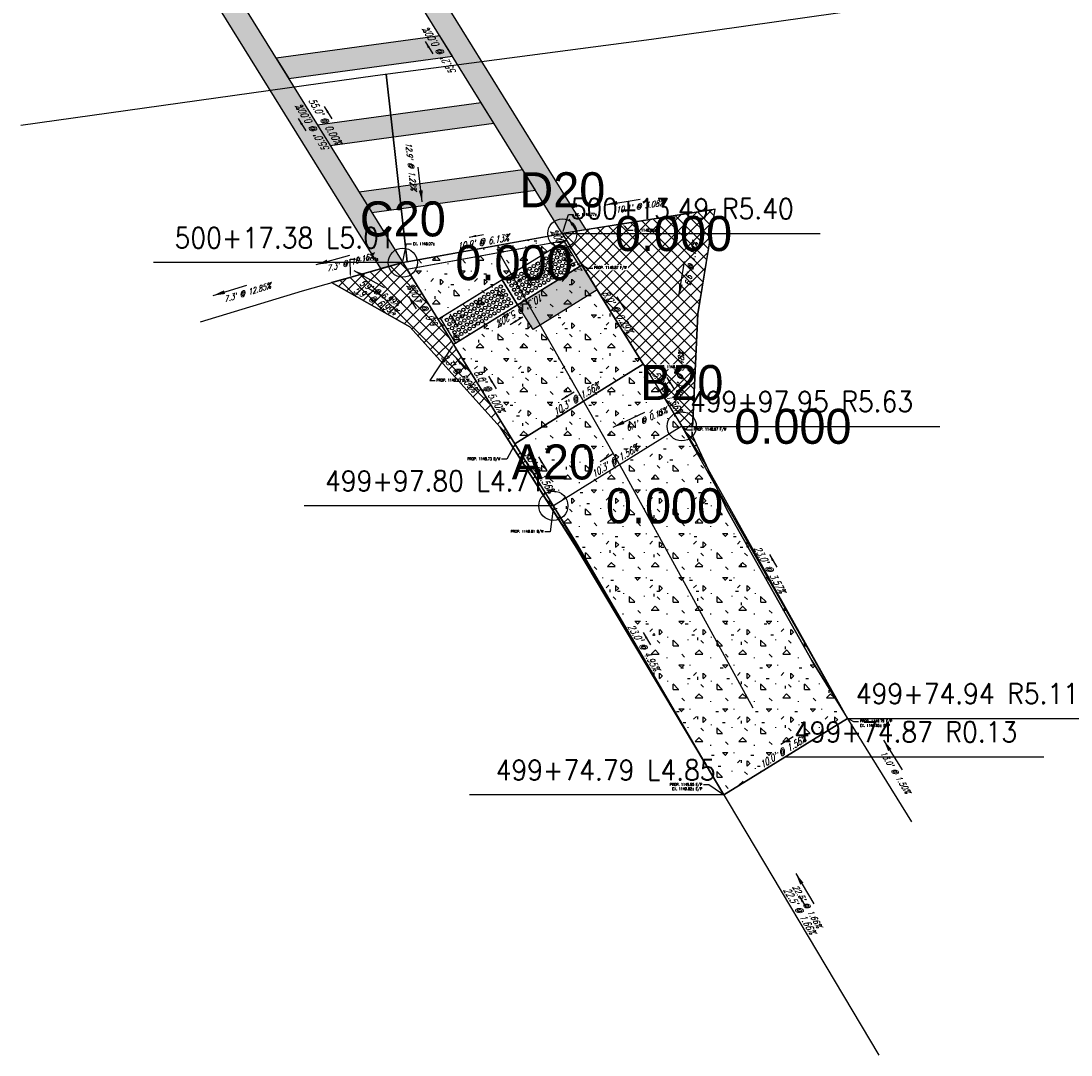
# Model space of a CAD drawing. Extents: x 167754 to 212748, y 396132 to 454338.
# Tile 14 of 150: x 180723 to 180795, y 413921 to 413992. Entities that reach past the tile are written whole.
import ezdxf
from ezdxf import colors
from ezdxf.entities.mleader import LeaderData, LeaderLine
from ezdxf.enums import TextEntityAlignment as Align
from ezdxf.math import Vec2, Vec3

# ---------------------------------------------------------------- set-up
doc = ezdxf.new("R2010")
doc.units = 0
doc.header["$MEASUREMENT"] = 0
doc.layers.get('0').update_dxf_attribs({"linetype": 'CONTINUOUS'})
for name, color, linetype, plot in [('0_3DP_MAT', 181, 'CONTINUOUS', False), ('0_EX. 3DP', 31, 'CONTINUOUS', False), ('0_QUANTITIES_PAVEMENT REMOVED', 130, 'CONTINUOUS', False)]:
    doc.layers.add(name, color=color, linetype=linetype, plot=plot)
for name, color, linetype in [('0_PNTS', 1, 'CONTINUOUS'), ('PM_P_CROSSWALK', 7, 'CONTINUOUS'), ('PM_P_STOP_LINE', 7, 'CONTINUOUS'), ('PNTDESC', 3, 'CONTINUOUS'), ('PNTELEV', 5, 'CONTINUOUS'), ('PNTNO', 7, 'CONTINUOUS'), ('PV_P_CURB', 3, 'CONTINUOUS'), ('PV_P_CURB_RAMP', 3, 'CONTINUOUS'), ('PV_P_CURB_RAMP_DOMES', 7, 'CONTINUOUS'), ('PV_P_CURB_RAMP_HATCH', 3, 'CONTINUOUS'), ('PV_P_SAW_CUT_LINE', 110, 'CONTINUOUS'), ('SC_SCRATCH-6', 6, 'CONTINUOUS')]:
    doc.layers.add(name, color=color, linetype=linetype)
doc.styles.add('PTXT', font='TXT')
doc.styles.add('romans', font='romans.shx', dxfattribs={"width": 0.75, "oblique": 22.5})
doc.styles.get("Standard").update_dxf_attribs({"font": 'romans.shx', "width": 0.9})
doc.dimstyles.new('4P', dxfattribs={"dimscale": 4, "dimtxt": 0.14, "dimasz": 0.14, "dimexe": 0.05, "dimexo": 0.05, "dimgap": 0.05, "dimtad": 1, "dimzin": 0, "dimdsep": 46, "dimtxsty": 'romans', "dimcen": 0, "dimdle": 0.1, "dimclrd": 1, "dimclre": 1, "dimclrt": 7, "dimaunit": 1, "dimadec": 4, "dimazin": 0, "dimtfac": 1, "dimtmove": 0, "dimatfit": 2, "dimfxl": 1, "dimtvp": 1, "dimtolj": 1, "dimtzin": 0, "dimarcsym": 0})

# ---------------------------------------------------------------- blocks, each defined once
blk = doc.blocks.new('DOMES_5FT')
for p, q in [((-0.07, 2.499), (-2.069, 2.443)), ((-2.069, 2.443), (-1.929, -2.555)), ((0.07, -2.499), (-0.07, 2.499)), ((-1.929, -2.555), (0.07, -2.499))]:
    blk.add_line(p, q)
for centre in [(-1.725, 2.12), (-1.392, 2.13), (-1.059, 2.139), (-0.727, 2.148), (-0.394, 2.158), (-1.716, 1.788), (-1.706, 1.453), (-1.383, 1.797), (-1.374, 1.462), (-1.05, 1.806), (-1.041, 1.471), (-0.717, 1.816), (-0.708, 1.481), (-0.384, 1.825), (-0.375, 1.49), (-1.697, 1.12), (-1.688, 0.787), (-1.364, 1.129), (-1.355, 0.796), (-1.031, 1.138), (-1.022, 0.806), (-0.698, 1.148), (-0.689, 0.815), (-0.366, 1.157), (-0.356, 0.824), (-1.678, 0.454), (-1.669, 0.121), (-1.346, 0.463), (-1.336, 0.131), (-1.013, 0.473), (-1.003, 0.14), (-0.68, 0.482), (-0.67, 0.149), (-0.347, 0.491), (-0.338, 0.159), (-1.66, -0.212), (-1.65, -0.547), (-1.327, -0.202), (-1.317, -0.537), (-0.994, -0.193), (-0.985, -0.528), (-0.661, -0.184), (-0.652, -0.518), (-0.328, -0.174), (-0.319, -0.509), (-1.641, -0.881), (-1.632, -1.214), (-1.622, -1.547), (-1.308, -0.872), (-1.299, -1.205), (-1.289, -1.538), (-0.975, -0.863), (-0.966, -1.196), (-0.956, -1.528), (-0.642, -0.853), (-0.633, -1.186), (-0.624, -1.519), (-0.309, -0.844), (-0.3, -1.177), (-0.291, -1.51), (-1.613, -1.88), (-1.604, -2.213), (-1.28, -1.871), (-1.271, -2.204), (-0.947, -1.861), (-0.938, -2.194), (-0.614, -1.852), (-0.605, -2.185), (-0.281, -1.843), (-0.272, -2.175)]:
    blk.add_circle(centre, 0.115)
blk = doc.blocks.new('SPT4')
at = {"color": 0, "linetype": 'Continuous'}
blk.add_circle((0, 0), 0.5, dxfattribs=at)
blk = doc.blocks.new('SRVPNO1')
at = {"layer": 'PNTDESC', "style": 'PTXT'}
blk.add_attdef('DESC2', text='', height=1, dxfattribs=at).set_placement((0, -1.75), align=Align.CENTER)
at = {"layer": 'PNTELEV', "style": 'PTXT'}
blk.add_attdef('ELEV2', (1.5, -0.5), '', height=1, dxfattribs=at)
at = {"layer": 'PNTNO', "style": 'PTXT'}
blk.add_attdef('PT#', text='', height=1, dxfattribs=at).set_placement((0, 0.75), align=Align.CENTER)

msp = doc.modelspace()

# ---------------------------------------------------------------- hatches: boundary and pattern name
at = {"layer": 'PM_P_CROSSWALK', "transparency": 33554495}
h = msp.add_hatch(color=256, dxfattribs=at)
h.dxf.hatch_style = 1
h.paths.add_polyline_path([(180741.665, 413987.882), (180752.879, 413989.411), (180752.015, 413990.807), (180740.801, 413989.278)])
h = msp.add_hatch(color=256, dxfattribs=at)
h.dxf.hatch_style = 1
h.paths.add_polyline_path([(180744.508, 413983.29), (180755.722, 413984.819), (180754.858, 413986.215), (180743.644, 413984.686)])
h = msp.add_hatch(color=256, dxfattribs=at)
h.dxf.hatch_style = 1
h.paths.add_polyline_path([(180747.351, 413978.697), (180758.565, 413980.226), (180757.701, 413981.622), (180746.487, 413980.093)])
at = {"layer": 'PM_P_STOP_LINE', "transparency": 33554495}
h = msp.add_hatch(color=256, dxfattribs=at)
h.dxf.hatch_style = 1
h.paths.add_polyline_path([(180761.738, 413975.095), (180762.791, 413973.394), (180758.398, 413970.675), (180757.345, 413972.375)])
at = {"layer": 'PV_P_CURB_RAMP_HATCH', "transparency": 33554495}
h = msp.add_hatch(dxfattribs=at)
h.set_pattern_fill('CONCRE', color=256, scale=3, pattern_type=2)
h.set_pattern_definition([(0, (0, 0), (3, 3), [0.375, -2.625]), (90, (0, 0), (-3, 3), [0.375, -2.625]), (135, (0.375, 0), (-2.999999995, 2e-16), [0.5303301, -3.7123107]), (0, (0.375, 1.6875), (3, 3), [0.375, -2.625]), (45, (0.5625, 1.5), (0, 2.999999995), [0.2651649, -3.9774756]), (135, (0.5625, 1.5), (-2.999999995, 2e-16), [0.2651649, -3.9774756]), (0, (1.5, 2.4375), (3, 3), [0.5303301, -2.4696699]), (45, (1.5, 2.4375), (0, 2.999999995), [0.375, -3.8676408]), (135, (2.0303, 2.4375), (-2.999999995, 2e-16), [0.375, -3.8676408]), (90, (2.0625, 0.75), (-3, 3), [0.375, -2.625]), (45, (2.0625, 0.75), (0, 2.999999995), [0.2651649, -3.9774756]), (135, (2.25, 0.9375), (-2.999999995, 2e-16), [0.2651649, -3.9774756]), (0, (0.375, 0.75), (3, 3), [0.1875, -2.5125]), (0, (2.625, 1.5), (3, 3), [0.1875, -2.5125]), (90, (1.6875, 1.875), (-3, 3), [0.1875, -2.5125]), (135, (2.0625, 0.1875), (-2.999999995, 2e-16), [0.2651649, -3.9774756]), (135, (0.75, 2.25), (-2.999999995, 2e-16), [0.2651649, -3.9774756]), (45, (1.4062, 0.9844), (0, 2.999999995), [0.2651649, -3.9774756]), (90, (1.0312, 0.375), (-3, 3), [0.046875, -2.953125]), (90, (1.172, 1.6406), (-3, 3), [0.046875, -2.953125]), (90, (2.578, 2.1562), (-3, 3), [0.046875, -2.953125]), (90, (2.625, 0.5625), (-3, 3), [0.046875, -2.953125])])
h.paths.add_polyline_path([(180771.475, 413938.782), (180761.371, 413956.05), (180749.48, 413975.258), (180760.406, 413977.254), (180770.163, 413961.492), (180779.949, 413944.028)])

# ---------------------------------------------------------------- linework, layer by layer
at = {"layer": '0_3DP_MAT'}
msp.add_lwpolyline([(180749.664, 413975.307), (180760.865, 413977.337)], dxfattribs=at)
at = {"layer": '0_3DP_MAT', "color": 211}
msp.add_lwpolyline([(180760.544, 413976.707), (180760.688, 413976.797)], dxfattribs=at)
msp.add_polyline3d([(180757.923, 413961.621, 1148.806), (180758.74, 413960.301, 1148.884)], dxfattribs=at)
at = {"layer": '0_EX. 3DP'}
for points in [[(180723.326, 413984.673, 1146.423), (180747.583, 413988.087, 1148.208), (180766.515, 413990.584, 1149.471), (180794.142, 413994.508, 1150.265)], [(180784.353, 413936.941, 1149.779), (180777.488, 413947.987, 1149.584), (180771.703, 413958.293, 1149.205), (180769.298, 413963.428, 1148.972), (180769.681, 413971.749, 1149.012), (180770.769, 413978.252, 1149.087)], [(180773.487, 413944.734, 1149.737), (180764.584, 413960.985, 1149.012), (180755.943, 413976.175, 1148.557)], [(180744.85, 413973.758, 1147.639), (180749.95, 413970.866, 1148.049), (180756.152, 413963.994, 1148.517), (180761.404, 413955.693, 1148.997), (180770.556, 413940.327, 1149.795), (180782.081, 413920.96, 1150.168)]]:
    msp.add_polyline3d(points, dxfattribs=at)
at = {"layer": 'PM_P_CROSSWALK'}
for points in [[(180741.665, 413987.882), (180752.879, 413989.411), (180752.015, 413990.807), (180740.801, 413989.278)], [(180744.508, 413983.29), (180755.722, 413984.819), (180754.858, 413986.215), (180743.644, 413984.686)], [(180747.351, 413978.697), (180758.565, 413980.226), (180757.701, 413981.622), (180746.487, 413980.093)]]:
    msp.add_lwpolyline(points, close=True, dxfattribs=at)
at = {"layer": 'PM_P_STOP_LINE', "elevation": -1148.433}
msp.add_lwpolyline([(180761.738, 413975.095), (180762.791, 413973.394), (180758.398, 413970.675), (180757.345, 413972.375), (180761.738, 413975.095)], close=True, dxfattribs=at)
at = {"layer": 'PV_P_CURB_RAMP'}
msp.add_lwpolyline([(180771.475, 413938.782), (180761.371, 413956.05), (180749.48, 413975.258), (180760.406, 413977.254), (180770.163, 413961.492), (180779.949, 413944.028), (180771.475, 413938.782)], dxfattribs=at)
at = {"layer": 'PV_P_CURB_RAMP', "elevation": -1148.433}
for points in [[(180765.952, 413968.294), (180757.16, 413962.852)], [(180768.584, 413964.043), (180759.792, 413958.6)]]:
    msp.add_lwpolyline(points, dxfattribs=at)

# ---------------------------------------------------------------- texts
at = {"layer": '0_3DP_MAT', "color": 211, "style": 'romans', "oblique": 22.5, "width": 0.75}
for s, rotation, p in [("55.2' @ 0.00%", 121.76015, (180752.219, 413989.851)), ("55.0' @ 0.00%", 301.76015, (180743.941, 413984.832)), ("55.0' @ 0.00%", 121.76015, (180743.525, 413984.574)), ("10.9' @ 6.13%", 10.27796, (180755, 413976.436)), ("5.9' @ 6.99%", 330.44421, (180747.479, 413972.451)), ("6.6' @ 4.00%", 121.76015, (180751.079, 413972.371)), ("10.3' @ 5.20%", 211.76015, (180757.428, 413972.238)), ("8.0' @ 0.29%", 301.78402, (180763.981, 413971.779)), ("8.0' @ 5.00%", 301.76015, (180755.191, 413966.337)), ("5.0' @ 1.56%", 301.76015, (180767.404, 413966.253)), ("10.3' @ 1.56%", 31.76015, (180761.472, 413965.709)), ("10.3' @ 1.56%", 31.76015, (180764.104, 413961.458)), ("5.0' @ 1.56%", 301.76015, (180758.612, 413960.81)), ("23.0' @ 3.57%", 299.58805, (180774.405, 413954.114)), ("23.0' @ 4.95%", 300.51984, (180765.772, 413948.773)), ("10.0' @ 1.56%", 31.76015, (180775.628, 413941.541)), ("22.5' @ 1.66%", 300.75622, (180776.456, 413930.725))]:
    msp.add_text(s, height=0.48, rotation=rotation, dxfattribs=at).set_placement(p, align=Align.CENTER)
at = {"layer": '0_3DP_MAT', "style": 'romans', "oblique": 22.5, "width": 0.75}
for s, rotation, p in [("12.9' @ 1.22%", 276.37793, (180749.847, 413981.845)), ("10.1' @ 3.08%", 9.02385, (180765.736, 413978.921)), ("6.6' @ 1.14%", 80.50196, (180769.436, 413975.133)), ("7.3' @ 12.85%", 16.97061, (180738.885, 413973.026)), ("8.3' @ 0.48%", 87.36464, (180768.69, 413967.625)), ("13.0' @ 1.50%", 301.86062, (180783.044, 413940.238)), ("22.5' @ 1.66%", 300.75622, (180777.006, 413931.053))]:
    msp.add_text(s, height=0.4, rotation=rotation, dxfattribs=at).set_placement(p, align=Align.CENTER)
at = {"layer": '0_EX. 3DP', "style": 'romans', "oblique": 22.5, "width": 0.75}
msp.add_text("6.1' @ 0.13%", height=0.4, rotation=25.09404, dxfattribs=at).set_placement((180766.255, 413964.347), align=Align.CENTER)
at = {"layer": 'SC_SCRATCH-6', "width": 0.9}
msp.add_text('500+17.38 L5.01', height=1.4, dxfattribs=at).set_placement((180748.911, 413976.96), align=Align.MIDDLE_RIGHT)
for s, p in [('499+97.95 R5.63', (180769.154, 413965.741)), ('499+74.94 R5.11', (180780.518, 413945.725))]:
    msp.add_text(s, height=1.4, dxfattribs=at).set_placement(p, align=Align.MIDDLE_LEFT)

# ---------------------------------------------------------------- leaders
at = {"layer": '0_3DP_MAT', "color": 211}
for points in [[(180751.009, 413990.416), (180751.535, 413989.566)], [(180744.099, 413985.967), (180744.625, 413985.117)], [(180742.315, 413985.139), (180742.841, 413984.289)], [(180754.026, 413977.003), (180755.01, 413977.181)], [(180759.736, 413976.641), (180760.261, 413975.791)], [(180747.072, 413973.523), (180747.942, 413973.029)], [(180749.866, 413972.941), (180750.393, 413972.09)], [(180764.138, 413972.914), (180764.665, 413972.064)], [(180752.707, 413971.739), (180753.233, 413970.889)], [(180756.842, 413971.015), (180757.692, 413971.541)], [(180755.348, 413967.472), (180755.875, 413966.622)], [(180767.561, 413967.388), (180768.088, 413966.538)], [(180760.358, 413965.879), (180761.208, 413966.406)], [(180758.77, 413961.946), (180759.296, 413961.095)], [(180762.99, 413961.628), (180763.84, 413962.155)], [(180774.597, 413955.259), (180775.091, 413954.389)], [(180765.944, 413949.92), (180766.452, 413949.058)], [(180776.214, 413942.764), (180775.364, 413942.238)], [(180776.624, 413931.873), (180777.135, 413931.014)]]:
    msp.add_leader(points, dimstyle='4P', override={"dimscale": 20, "dimtxt": 0.12, "dimasz": 0.024, "dimdec": 2}, dxfattribs=at)
at = {"layer": '0_3DP_MAT'}
for points in [[(180750.798, 413979.417), (180750.532, 413981.802)], [(180763.377, 413979.231), (180765.747, 413979.607)], [(180768.39, 413972.977), (180768.786, 413975.345)], [(180736.499, 413973.005), (180738.794, 413973.705)], [(180776.402, 413933.39), (180777.629, 413931.327)]]:
    msp.add_leader(points, dimstyle='4P', override={"dimscale": 20, "dimtxt": 0.12, "dimasz": 0.04, "dimdec": 2}, dxfattribs=at)
at = {"layer": '0_EX. 3DP'}
msp.add_leader([(180763.887, 413963.984), (180766.061, 413965.002)], dimstyle='4P', override={"dimscale": 20, "dimtxt": 0.12, "dimasz": 0.04, "dimdec": 2}, dxfattribs=at)
at = {"layer": 'SC_SCRATCH-6', "has_arrowhead": 0}
msp.add_leader([(180775.712, 413941.405), (180775.722, 413941.403), (180793.382, 413941.403)], dimstyle='4P', override={"dimscale": 20, "dimasz": 0.1}, dxfattribs=at)

# ---------------------------------------------------------------- next in the draw order: leaders
at = {"layer": '0_3DP_MAT'}
ml = msp.add_multileader_mtext('Standard', dxfattribs=at)
ml.set_content('EX. 1148.77±', color=256)
ml.set_leader_properties()
ml.build(insert=Vec2(0, 0))
ml.multileader.update_dxf_attribs({"dogleg_length": 0.36, "arrow_head_size": 0.18})
ctx = ml.context
ctx.base_point, ctx.char_height, ctx.arrow_head_size, ctx.landing_gap_size, ctx.plane_origin = Vec3(180761.18, 413978.564), 0.18, 0.18, 0.09, Vec3(180744.66, 413987.123)
notes = []
notes.append((ctx, [(0, (1, 1, 0), (180760.82, 413978.564), (1, 0), 0.36, [(0, [(180760.406, 413977.254)], 0, [])])]))
ctx.mtext.insert, ctx.mtext.flow_direction = Vec3(180761.27, 413978.654), 5
ctx.mtext.has_bg_fill, ctx.mtext.bg_color, ctx.mtext.bg_scale_factor, ctx.mtext.bg_transparency, ctx.mtext.use_window_bg_color = 1, -1027028792, 1.5, 0, 1
ml = msp.add_multileader_mtext('Standard', dxfattribs=at)
ml.set_content('EX. 1148.90±', color=256)
ml.set_leader_properties()
ml.build(insert=Vec2(0, 0))
ml.multileader.update_dxf_attribs({"dogleg_length": 0.36, "arrow_head_size": 0.18})
ctx = ml.context
ctx.base_point, ctx.char_height, ctx.arrow_head_size, ctx.landing_gap_size, ctx.plane_origin = Vec3(180765.258, 413977.479), 0.18, 0.18, 0.09, Vec3(180748.61, 413987.75)
notes.append((ctx, [(0, (1, 1, 0), (180764.898, 413977.479), (1, 0), 0.36, [(0, [(180764.521, 413977.917)], 0, [])])]))
ctx.mtext.insert, ctx.mtext.flow_direction = Vec3(180765.348, 413977.569), 5
ctx.mtext.has_bg_fill, ctx.mtext.bg_color, ctx.mtext.bg_scale_factor, ctx.mtext.bg_transparency, ctx.mtext.use_window_bg_color = 1, -1027028792, 1.5, 0, 1
ml = msp.add_multileader_mtext('Standard', dxfattribs=at)
ml.set_content('PROP. 1149.79 E/P\\PEX. 1149.65± E/P ', color=256)
ml.set_leader_properties()
ml.build(insert=Vec2(0, 0))
ml.multileader.update_dxf_attribs({"dogleg_length": 0.36, "arrow_head_size": 0.18})
ctx = ml.context
ctx.base_point, ctx.char_height, ctx.arrow_head_size, ctx.landing_gap_size, ctx.plane_origin = Vec3(180780.703, 413943.82), 0.18, 0.18, 0.09, Vec3(180763.712, 413953.795)
notes.append((ctx, [(0, (1, 1, 0), (180780.343, 413943.82), (1, 0), 0.36, [(0, [(180779.949, 413944.028)], 0, [])])]))
ctx.mtext.insert, ctx.mtext.flow_direction = Vec3(180780.793, 413943.94), 5
ctx.mtext.has_bg_fill, ctx.mtext.bg_color, ctx.mtext.bg_scale_factor, ctx.mtext.bg_transparency, ctx.mtext.use_window_bg_color = 1, -1027028792, 1.5, 0, 1
ml = msp.add_multileader_mtext('Standard', dxfattribs=at)
ml.set_content('PROP. 1149.95 E/P\\PEX. 1149.82± E/P ', color=256)
ml.set_leader_properties()
ml.build(insert=Vec2(0, 0))
ml.multileader.update_dxf_attribs({"dogleg_length": 0.36, "arrow_head_size": 0.18})
ctx = ml.context
ctx.base_point, ctx.char_height, ctx.arrow_head_size, ctx.landing_gap_size, ctx.plane_origin = Vec3(180767.409, 413939.471, -1149.94), 0.18, 0.18, 0.09, Vec3(180753.529, 413951.524, -1149.94)
ctx.text_align_type = 2
notes.append((ctx, [(1, (1, 1, 0), (180770.433, 413939.471, -1149.94), (-1, 0), 0.36, [(0, [(180771.46, 413938.773, -1149.94)], 0, [])])]))
ctx.mtext.insert, ctx.mtext.alignment, ctx.mtext.flow_direction = Vec3(180769.983, 413939.591, -1149.94), 3, 5
ctx.mtext.has_bg_fill, ctx.mtext.bg_color, ctx.mtext.bg_scale_factor, ctx.mtext.bg_transparency, ctx.mtext.use_window_bg_color = 1, -1027028792, 1.5, 0, 1
for ctx, leaders in notes:
    for number, flags, end, landing, length, lines in leaders:
        leader = LeaderData()
        leader.index, (leader.has_last_leader_line, leader.has_dogleg_vector, leader.attachment_direction) = number, flags
        leader.last_leader_point, leader.dogleg_vector, leader.dogleg_length = Vec3(end), Vec3(landing), length
        for number, points, colour, breaks in lines:
            line = LeaderLine()
            line.index, line.vertices, line.color, line.breaks = number, Vec3.list(points), colors.encode_raw_color(colour), breaks
            leader.lines.append(line)
        ctx.leaders.append(leader)

# ---------------------------------------------------------------- next in the draw order: hatches: boundary and pattern name
at = {"layer": 'PV_P_SAW_CUT_LINE', "transparency": 33554495}
h = msp.add_hatch(dxfattribs=at)
h.set_pattern_fill('ANSI37', color=256, scale=5)
h.paths.add_polyline_path([(180770.417, 413961.04), (180769.298, 413963.428), (180769.681, 413971.749), (180770.883, 413978.932), (180764.521, 413977.917), (180760.406, 413977.254), (180760.688, 413976.797), (180765.952, 413968.294), (180768.584, 413964.043), (180770.163, 413961.492)])

# ---------------------------------------------------------------- next in the draw order: linework, layer by layer
at = {"layer": '0_3DP_MAT', "color": 211}
msp.add_lwpolyline([(180771.475, 413938.782), (180779.949, 413944.028)], dxfattribs=at)
for points in [[(180779.949, 413944.028, 1149.795), (180768.584, 413964.043, 1148.973)], [(180771.475, 413938.782, 1149.95), (180759.792, 413958.6, 1148.812)], [(180771.475, 413938.782, 1149.95), (180779.949, 413944.028, 1149.795)]]:
    msp.add_polyline3d(points, dxfattribs=at)
at = {"layer": '0_EX. 3DP'}
msp.add_polyline3d([(180735.619, 413971.193, 1146.406), (180742.618, 413973.329, 1147.346), (180749.664, 413975.307, 1148.09), (180760.865, 413977.337, 1148.786), (180770.858, 413978.924, 1149.098)], dxfattribs=at)
at = {"layer": '0_PNTS'}
msp.add_point((180760.406, 413977.254), dxfattribs=at)
at = {"layer": 'PM_P_CROSSWALK'}
msp.add_lwpolyline([(180762.01, 413977.512), (180760.406, 413977.254), (180747.015, 413998.884), (180748.567, 413999.226)], close=True, dxfattribs=at)
at = {"layer": 'PV_P_SAW_CUT_LINE'}
msp.add_lwpolyline([(180770.417, 413961.04), (180769.298, 413963.428), (180769.681, 413971.749), (180770.883, 413978.932), (180764.521, 413977.917), (180760.406, 413977.254), (180760.688, 413976.797), (180765.952, 413968.294), (180768.584, 413964.043), (180770.163, 413961.492), (180770.417, 413961.04)], dxfattribs=at)

# ---------------------------------------------------------------- next in the draw order: block references
at = {"layer": '0_PNTS', "xscale": 2.4, "yscale": 2.4, "zscale": 2.4}
msp.add_blockref('SRVPNO1', (180760.406, 413977.254, 1148.77), dxfattribs=at).add_auto_attribs({'PT#': 'D20', 'ELEV2': '0.000'})
at = {"layer": '0_PNTS', "xscale": 2, "yscale": 2, "zscale": 2}
msp.add_blockref('SPT4', (180760.406, 413977.254, 1148.77), dxfattribs=at)

# ---------------------------------------------------------------- next in the draw order: texts
at = {"layer": 'SC_SCRATCH-6', "width": 0.9}
for s, p in [('500+13.49 R5.40', (180760.975, 413978.951)), ('499+74.87 R0.13', (180776.282, 413943.103))]:
    msp.add_text(s, height=1.4, dxfattribs=at).set_placement(p, align=Align.MIDDLE_LEFT)
msp.add_text('499+74.79 L4.85', height=1.4, dxfattribs=at).set_placement((180770.906, 413940.485), align=Align.MIDDLE_RIGHT)

# ---------------------------------------------------------------- next in the draw order: leaders
at = {"layer": '0_3DP_MAT', "color": 211}
msp.add_leader([(180760.845, 413978.237), (180761.372, 413977.387)], dimstyle='4P', override={"dimscale": 20, "dimtxt": 0.12, "dimasz": 0.024, "dimdec": 2}, dxfattribs=at)
msp.add_leader([(180760.845, 413978.237), (180761.372, 413977.387)], dimstyle='4P', override={"dimscale": 20, "dimtxt": 0.12, "dimasz": 0.024, "dimdec": 2}, dxfattribs=at)
msp.add_leader([(180760.845, 413978.237), (180761.372, 413977.387)], dimstyle='4P', override={"dimscale": 20, "dimtxt": 0.12, "dimasz": 0.024, "dimdec": 2}, dxfattribs=at)
msp.add_leader([(180760.845, 413978.237), (180761.372, 413977.387)], dimstyle='4P', override={"dimscale": 20, "dimtxt": 0.12, "dimasz": 0.024, "dimdec": 2}, dxfattribs=at)
at = {"layer": '0_3DP_MAT'}
msp.add_leader([(180782.414, 413942.533), (180783.681, 413940.495)], dimstyle='4P', override={"dimscale": 20, "dimtxt": 0.12, "dimasz": 0.04, "dimdec": 2}, dxfattribs=at)
at = {"layer": 'SC_SCRATCH-6', "has_arrowhead": 0}
for points in [[(180760.406, 413977.254), (180760.415, 413977.251), (180778.075, 413977.251)], [(180779.949, 413944.028), (180779.958, 413944.025), (180797.258, 413944.025)], [(180771.475, 413938.782), (180771.466, 413938.785), (180754.046, 413938.785)]]:
    msp.add_leader(points, dimstyle='4P', override={"dimscale": 20, "dimasz": 0.1}, dxfattribs=at)

# ---------------------------------------------------------------- next in the draw order: leaders
at = {"layer": '0_3DP_MAT'}
ml = msp.add_multileader_mtext('Standard', dxfattribs=at)
ml.set_content('EX. 1148.07±', color=256)
ml.set_leader_properties()
ml.build(insert=Vec2(0, 0))
ml.multileader.update_dxf_attribs({"dogleg_length": 0.36, "arrow_head_size": 0.18})
ctx = ml.context
ctx.base_point, ctx.char_height, ctx.arrow_head_size, ctx.landing_gap_size, ctx.plane_origin = Vec3(180750.085, 413976.553, -1148.786), 0.18, 0.18, 0.09, Vec3(180733.565, 413985.112, -1148.786)
notes = []
notes.append((ctx, [(0, (1, 1, 0), (180749.725, 413976.553, -1148.786), (1, 0), 0.36, [(0, [(180749.48, 413975.258, -1148.786)], 0, [])])]))
ctx.mtext.insert, ctx.mtext.flow_direction = Vec3(180750.175, 413976.643, -1148.786), 5
ctx.mtext.has_bg_fill, ctx.mtext.bg_color, ctx.mtext.bg_scale_factor, ctx.mtext.bg_transparency, ctx.mtext.use_window_bg_color = 1, -1027028792, 1.5, 0, 1
ml = msp.add_multileader_mtext('Standard', dxfattribs=at)
ml.set_content('EX. 1147.70±', color=256)
ml.set_leader_properties()
ml.build(insert=Vec2(0, 0))
ml.multileader.update_dxf_attribs({"dogleg_length": 0.36, "arrow_head_size": 0.18})
ctx = ml.context
ctx.base_point, ctx.char_height, ctx.arrow_head_size, ctx.landing_gap_size, ctx.plane_origin = Vec3(180746.228, 413975.491), 0.18, 0.18, 0.09, Vec3(180729.708, 413984.05)
notes.append((ctx, [(0, (1, 1, 0), (180745.868, 413975.491), (1, 0), 0.36, [(0, [(180745.914, 413974.264)], 0, [])])]))
ctx.mtext.insert, ctx.mtext.flow_direction = Vec3(180746.318, 413975.581), 5
ctx.mtext.has_bg_fill, ctx.mtext.bg_color, ctx.mtext.bg_scale_factor, ctx.mtext.bg_transparency, ctx.mtext.use_window_bg_color = 1, -1027028792, 1.5, 0, 1
for ctx, leaders in notes:
    for number, flags, end, landing, length, lines in leaders:
        leader = LeaderData()
        leader.index, (leader.has_last_leader_line, leader.has_dogleg_vector, leader.attachment_direction) = number, flags
        leader.last_leader_point, leader.dogleg_vector, leader.dogleg_length = Vec3(end), Vec3(landing), length
        for number, points, colour, breaks in lines:
            line = LeaderLine()
            line.index, line.vertices, line.color, line.breaks = number, Vec3.list(points), colors.encode_raw_color(colour), breaks
            leader.lines.append(line)
        ctx.leaders.append(leader)

# ---------------------------------------------------------------- next in the draw order: hatches: boundary and pattern name
at = {"layer": 'PM_P_CROSSWALK', "transparency": 33554495}
h = msp.add_hatch(color=256, dxfattribs=at)
h.dxf.hatch_style = 1
h.paths.add_polyline_path([(180762.01, 413977.512), (180760.406, 413977.254), (180747.015, 413998.884), (180748.567, 413999.226)])
h.paths.add_polyline_path([(180749.48, 413975.258), (180747.97, 413974.847), (180734.522, 413996.57), (180736.132, 413996.82)])
at = {"layer": 'PV_P_SAW_CUT_LINE', "transparency": 33554495}
h = msp.add_hatch(dxfattribs=at)
h.set_pattern_fill('ANSI37', color=256, scale=5)
h.paths.add_polyline_path([(180744.597, 413973.902), (180749.95, 413970.866), (180756.152, 413963.994), (180761.234, 413955.962), (180761.404, 413955.693), (180765.98, 413948.01), (180771.475, 413938.782), (180761.371, 413956.05), (180758.74, 413960.301), (180757.16, 413962.852), (180751.897, 413971.354), (180749.48, 413975.258), (180745.914, 413974.264)])

# ---------------------------------------------------------------- next in the draw order: linework, layer by layer
at = {"layer": '0_3DP_MAT', "color": 211, "elevation": -1148.433}
msp.add_lwpolyline([(180760.686, 413976.795), (180751.897, 413971.354)], dxfattribs=at)
at = {"layer": '0_3DP_MAT', "color": 211}
msp.add_polyline3d([(180749.652, 413975.304, 1148.1), (180760.406, 413977.254, 1148.77)], dxfattribs=at)
at = {"layer": '0_EX. 3DP'}
msp.add_lwpolyline([(180749.77, 413975.326), (180748.331, 413988.186)], dxfattribs=at)
msp.add_polyline3d([(180748.333, 413988.186, 1148.258), (180749.77, 413975.326, 1148.1)], dxfattribs=at)
at = {"layer": '0_PNTS'}
msp.add_point((180749.48, 413975.258), dxfattribs=at)
at = {"layer": 'PM_P_CROSSWALK'}
msp.add_lwpolyline([(180749.48, 413975.258), (180747.97, 413974.847), (180734.522, 413996.57), (180736.132, 413996.82), (180749.48, 413975.258)], close=True, dxfattribs=at)
at = {"layer": 'PV_P_CURB'}
msp.add_lwpolyline([(180749.754, 413974.815), (180760.688, 413976.797)], dxfattribs=at)
at = {"layer": 'PV_P_SAW_CUT_LINE'}
msp.add_lwpolyline([(180744.597, 413973.902), (180749.95, 413970.866), (180756.152, 413963.994), (180761.234, 413955.962), (180761.404, 413955.693), (180765.98, 413948.01), (180771.475, 413938.782), (180761.371, 413956.05), (180758.74, 413960.301), (180758.74, 413960.301), (180757.16, 413962.852), (180751.897, 413971.354), (180749.48, 413975.258), (180745.914, 413974.264), (180744.597, 413973.902)], dxfattribs=at)
at = {"layer": 'SC_SCRATCH-6'}
for points in [[(180749.77, 413975.326), (180760.572, 413977.284)], [(180749.859, 413974.834), (180760.661, 413976.792)]]:
    msp.add_lwpolyline(points, dxfattribs=at)

# ---------------------------------------------------------------- next in the draw order: block references
at = {"layer": '0_PNTS', "xscale": 2.4, "yscale": 2.4, "zscale": 2.4}
msp.add_blockref('SRVPNO1', (180749.48, 413975.258, 1148.07), dxfattribs=at).add_auto_attribs({'PT#': 'C20', 'ELEV2': '0.000'})
at = {"layer": '0_PNTS', "xscale": 2, "yscale": 2, "zscale": 2}
msp.add_blockref('SPT4', (180749.48, 413975.258, 1148.07), dxfattribs=at)

# ---------------------------------------------------------------- next in the draw order: texts
at = {"layer": '0_3DP_MAT', "style": 'romans', "oblique": 22.5, "width": 0.75}
for s, rotation, p in [("7.3' @ 10.16%", 15.68165, (180745.925, 413975.088)), ("5.9' @ 6.99%", 330.44421, (180747.795, 413973.008))]:
    msp.add_text(s, height=0.4, rotation=rotation, dxfattribs=at).set_placement(p, align=Align.CENTER)

# ---------------------------------------------------------------- next in the draw order: leaders
at = {"layer": '0_3DP_MAT'}
for points in [[(180743.539, 413975.121), (180745.849, 413975.769)], [(180746.126, 413974.732), (180748.213, 413973.548)]]:
    msp.add_leader(points, dimstyle='4P', override={"dimscale": 20, "dimtxt": 0.12, "dimasz": 0.04, "dimdec": 2}, dxfattribs=at)
at = {"layer": 'SC_SCRATCH-6', "has_arrowhead": 0}
msp.add_leader([(180749.48, 413975.258), (180749.471, 413975.26), (180732.411, 413975.26)], dimstyle='4P', override={"dimscale": 20, "dimasz": 0.1}, dxfattribs=at)

# ---------------------------------------------------------------- next in the draw order: leaders
at = {"layer": '0_3DP_MAT'}
ml = msp.add_multileader_mtext('Standard', dxfattribs=at)
ml.set_content('PROP. 1148.87 F/W', color=256)
ml.set_leader_properties()
ml.build(insert=Vec2(0, 0))
ml.multileader.update_dxf_attribs({"dogleg_length": 0.36, "arrow_head_size": 0.18})
ctx = ml.context
ctx.base_point, ctx.char_height, ctx.arrow_head_size, ctx.landing_gap_size, ctx.plane_origin = Vec3(180762.492, 413974.891, -1148.433), 0.18, 0.18, 0.09, Vec3(180745.501, 413984.865, -1148.433)
notes = []
notes.append((ctx, [(0, (1, 1, 0), (180762.132, 413974.891, -1148.433), (1, 0), 0.36, [(0, [(180761.738, 413975.095, -1148.433)], 0, [])])]))
ctx.mtext.insert, ctx.mtext.flow_direction = Vec3(180762.582, 413975.011, -1148.433), 5
ctx.mtext.has_bg_fill, ctx.mtext.bg_color, ctx.mtext.bg_scale_factor, ctx.mtext.bg_transparency, ctx.mtext.use_window_bg_color = 1, -1027028792, 1.5, 0, 1
ml = msp.add_multileader_mtext('Standard', dxfattribs=at)
ml.set_content('PROP. 1148.33 B/W', color=256)
ml.set_leader_properties()
ml.build(insert=Vec2(0, 0))
ml.multileader.update_dxf_attribs({"dogleg_length": 0.36, "arrow_head_size": 0.18})
ctx = ml.context
ctx.base_point, ctx.char_height, ctx.arrow_head_size, ctx.landing_gap_size, ctx.plane_origin = Vec3(180751.697, 413967.175, 2297.198), 0.18, 0.18, 0.09, Vec3(180736.123, 413980.816, 2297.198)
notes.append((ctx, [(0, (1, 1, 0), (180751.337, 413967.175, 2297.198), (1, 0), 0.36, [(0, [(180752.95, 413969.654, 2297.198)], 0, [])])]))
ctx.mtext.insert, ctx.mtext.flow_direction = Vec3(180751.787, 413967.295, 2297.198), 5
ctx.mtext.has_bg_fill, ctx.mtext.bg_color, ctx.mtext.bg_scale_factor, ctx.mtext.bg_transparency, ctx.mtext.use_window_bg_color = 1, -1027028792, 1.5, 0, 1
for ctx, leaders in notes:
    for number, flags, end, landing, length, lines in leaders:
        leader = LeaderData()
        leader.index, (leader.has_last_leader_line, leader.has_dogleg_vector, leader.attachment_direction) = number, flags
        leader.last_leader_point, leader.dogleg_vector, leader.dogleg_length = Vec3(end), Vec3(landing), length
        for number, points, colour, breaks in lines:
            line = LeaderLine()
            line.index, line.vertices, line.color, line.breaks = number, Vec3.list(points), colors.encode_raw_color(colour), breaks
            leader.lines.append(line)
        ctx.leaders.append(leader)

# ---------------------------------------------------------------- next in the draw order: linework, layer by layer
at = {"layer": '0_3DP_MAT', "color": 211}
for points in [[(180760.406, 413977.254, 1148.77), (180761.738, 413975.095, 1148.871)], [(180749.48, 413975.258, 1148.07), (180752.95, 413969.654, 1148.334)], [(180761.738, 413975.095, 1148.871), (180752.95, 413969.654, 1148.334)], [(180765.952, 413968.294, 1148.895), (180761.738, 413975.095, 1148.871)]]:
    msp.add_polyline3d(points, dxfattribs=at)
at = {"layer": '0_QUANTITIES_PAVEMENT REMOVED'}
msp.add_lwpolyline([(180770.858, 413978.924), (180769.681, 413971.749), (180769.298, 413963.428), (180771.703, 413958.293), (180777.488, 413947.987), (180779.949, 413944.028), (180771.475, 413938.782), (180761.404, 413955.693), (180756.152, 413963.994), (180749.95, 413970.866), (180744.597, 413973.902), (180745.914, 413974.264), (180749.664, 413975.307), (180760.865, 413977.337), (180764.521, 413977.917), (180770.858, 413978.924)], dxfattribs=at)

# ---------------------------------------------------------------- next in the draw order: block references
at = {"layer": 'PV_P_CURB_RAMP_DOMES', "rotation": 300.1515235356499}
for p in [(180759.471, 413973.691), (180755.22, 413971.059)]:
    msp.add_blockref('DOMES_5FT', p, dxfattribs=at)

# ---------------------------------------------------------------- next in the draw order: texts
at = {"layer": '0_3DP_MAT', "color": 211, "style": 'romans', "oblique": 22.5, "width": 0.75}
for s, rotation, p in [("2.5' @ 4.00%", 121.68488, (180760.936, 413976.09)), ("9.3' @ 5.06%", 312.06634, (180753.17, 413967.537))]:
    msp.add_text(s, height=0.48, rotation=rotation, dxfattribs=at).set_placement(p, align=Align.CENTER)

# ---------------------------------------------------------------- next in the draw order: leaders
at = {"layer": '0_3DP_MAT', "color": 211}
msp.add_leader([(180753.124, 413968.68), (180753.794, 413967.937)], dimstyle='4P', override={"dimscale": 20, "dimtxt": 0.12, "dimasz": 0.024, "dimdec": 2}, dxfattribs=at)

# ---------------------------------------------------------------- next in the draw order: leaders
at = {"layer": '0_3DP_MAT'}
ml = msp.add_multileader_mtext('Standard', dxfattribs=at)
ml.set_content('PROP. 1148.97 F/W', color=256)
ml.set_leader_properties()
ml.build(insert=Vec2(0, 0))
ml.multileader.update_dxf_attribs({"dogleg_length": 0.36, "arrow_head_size": 0.18})
ctx = ml.context
ctx.base_point, ctx.char_height, ctx.arrow_head_size, ctx.landing_gap_size, ctx.plane_origin = Vec3(180769.32, 413963.813), 0.18, 0.18, 0.09, Vec3(180752.329, 413973.787)
notes = []
notes.append((ctx, [(0, (1, 1, 0), (180768.96, 413963.813), (1, 0), 0.36, [(0, [(180768.584, 413964.043)], 0, [])])]))
ctx.mtext.insert, ctx.mtext.flow_direction = Vec3(180769.41, 413963.933), 5
ctx.mtext.has_bg_fill, ctx.mtext.bg_color, ctx.mtext.bg_scale_factor, ctx.mtext.bg_transparency, ctx.mtext.use_window_bg_color = 1, -1027028792, 1.5, 0, 1
ml = msp.add_multileader_mtext('Standard', dxfattribs=at)
ml.set_content('PROP. 1148.73 B/W', color=256)
ml.set_leader_properties()
ml.build(insert=Vec2(0, 0))
ml.multileader.update_dxf_attribs({"dogleg_length": 0.36, "arrow_head_size": 0.18})
ctx = ml.context
ctx.base_point, ctx.char_height, ctx.arrow_head_size, ctx.landing_gap_size, ctx.plane_origin = Vec3(180753.531, 413961.786, -1148.433), 0.18, 0.18, 0.09, Vec3(180740.334, 413974.014, -1148.433)
ctx.text_align_type = 2
notes.append((ctx, [(1, (1, 1, 0), (180756.602, 413961.786, -1148.433), (-1, 0), 0.36, [(0, [(180757.16, 413962.852, -1148.433)], 0, [])])]))
ctx.mtext.insert, ctx.mtext.alignment, ctx.mtext.flow_direction = Vec3(180756.152, 413961.906, -1148.433), 3, 5
ctx.mtext.has_bg_fill, ctx.mtext.bg_color, ctx.mtext.bg_scale_factor, ctx.mtext.bg_transparency, ctx.mtext.use_window_bg_color = 1, -1027028792, 1.5, 0, 1
ml = msp.add_multileader_mtext('Standard', dxfattribs=at)
ml.set_content('PROP. 1148.81 B/W', color=256)
ml.set_leader_properties()
ml.build(insert=Vec2(0, 0))
ml.multileader.update_dxf_attribs({"dogleg_length": 0.36, "arrow_head_size": 0.18})
ctx = ml.context
ctx.base_point, ctx.char_height, ctx.arrow_head_size, ctx.landing_gap_size, ctx.plane_origin = Vec3(180756.493, 413956.817, 1148.865), 0.18, 0.18, 0.09, Vec3(180744.545, 413967.212, 1148.865)
ctx.text_align_type = 2
notes.append((ctx, [(1, (1, 1, 0), (180759.563, 413956.817, 1148.865), (-1, 0), 0.36, [(0, [(180759.792, 413958.6, 1148.865)], 0, [])])]))
ctx.mtext.insert, ctx.mtext.alignment, ctx.mtext.flow_direction = Vec3(180759.113, 413956.937, 1148.865), 3, 5
ctx.mtext.has_bg_fill, ctx.mtext.bg_color, ctx.mtext.bg_scale_factor, ctx.mtext.bg_transparency, ctx.mtext.use_window_bg_color = 1, -1027028792, 1.5, 0, 1
for ctx, leaders in notes:
    for number, flags, end, landing, length, lines in leaders:
        leader = LeaderData()
        leader.index, (leader.has_last_leader_line, leader.has_dogleg_vector, leader.attachment_direction) = number, flags
        leader.last_leader_point, leader.dogleg_vector, leader.dogleg_length = Vec3(end), Vec3(landing), length
        for number, points, colour, breaks in lines:
            line = LeaderLine()
            line.index, line.vertices, line.color, line.breaks = number, Vec3.list(points), colors.encode_raw_color(colour), breaks
            leader.lines.append(line)
        ctx.leaders.append(leader)

# ---------------------------------------------------------------- next in the draw order: linework, layer by layer
at = {"layer": '0_3DP_MAT', "color": 211}
for points in [[(180752.95, 413969.654, 1148.334), (180757.16, 413962.852, 1148.734)], [(180757.16, 413962.852, 1148.734), (180765.952, 413968.294, 1148.895)], [(180765.952, 413968.294, 1148.895), (180768.584, 413964.043, 1148.973)], [(180768.584, 413964.043, 1148.973), (180759.792, 413958.6, 1148.812)], [(180759.792, 413958.6, 1148.812), (180757.16, 413962.852, 1148.734)]]:
    msp.add_polyline3d(points, dxfattribs=at)
at = {"layer": '0_PNTS'}
for p in [(180768.584, 413964.043), (180759.792, 413958.6)]:
    msp.add_point(p, dxfattribs=at)

# ---------------------------------------------------------------- next in the draw order: block references
at = {"layer": '0_PNTS', "xscale": 2, "yscale": 2, "zscale": 2}
for p in [(180768.584, 413964.043, 1148.973), (180759.792, 413958.6)]:
    msp.add_blockref('SPT4', p, dxfattribs=at)
at = {"layer": '0_PNTS', "xscale": 2.4, "yscale": 2.4, "zscale": 2.4}
msp.add_blockref('SRVPNO1', (180759.792, 413958.6), dxfattribs=at).add_auto_attribs({'PT#': 'A20', 'ELEV2': '0.000'})

# ---------------------------------------------------------------- next in the draw order: texts
at = {"layer": 'SC_SCRATCH-6', "width": 0.9}
msp.add_text('499+97.80 L4.71', height=1.4, dxfattribs=at).set_placement((180759.223, 413960.303), align=Align.MIDDLE_RIGHT)

# ---------------------------------------------------------------- next in the draw order: leaders
at = {"layer": 'SC_SCRATCH-6', "has_arrowhead": 0}
for points in [[(180768.584, 413964.043), (180768.594, 413964.041), (180786.254, 413964.041)], [(180759.792, 413958.6), (180759.783, 413958.603), (180742.723, 413958.603)]]:
    msp.add_leader(points, dimstyle='4P', override={"dimscale": 20, "dimasz": 0.1}, dxfattribs=at)

# ---------------------------------------------------------------- next in the draw order: leaders
at = {"layer": '0_3DP_MAT'}
ml = msp.add_multileader_mtext('Standard', dxfattribs=at)
ml.set_content('PROP. 1148.89 F/W', color=256)
ml.set_leader_properties()
ml.build(insert=Vec2(0, 0))
ml.multileader.update_dxf_attribs({"dogleg_length": 0.36, "arrow_head_size": 0.18})
ctx = ml.context
ctx.base_point, ctx.char_height, ctx.arrow_head_size, ctx.landing_gap_size, ctx.plane_origin = Vec3(180766.706, 413968.09, -1148.433), 0.18, 0.18, 0.09, Vec3(180749.715, 413978.065, -1148.433)
notes = []
notes.append((ctx, [(0, (1, 1, 0), (180766.346, 413968.09, -1148.433), (1, 0), 0.36, [(0, [(180765.952, 413968.294, -1148.433)], 0, [])])]))
ctx.mtext.insert, ctx.mtext.flow_direction = Vec3(180766.796, 413968.21, -1148.433), 5
ctx.mtext.has_bg_fill, ctx.mtext.bg_color, ctx.mtext.bg_scale_factor, ctx.mtext.bg_transparency, ctx.mtext.use_window_bg_color = 1, -1027028792, 1.5, 0, 1
for ctx, leaders in notes:
    for number, flags, end, landing, length, lines in leaders:
        leader = LeaderData()
        leader.index, (leader.has_last_leader_line, leader.has_dogleg_vector, leader.attachment_direction) = number, flags
        leader.last_leader_point, leader.dogleg_vector, leader.dogleg_length = Vec3(end), Vec3(landing), length
        for number, points, colour, breaks in lines:
            line = LeaderLine()
            line.index, line.vertices, line.color, line.breaks = number, Vec3.list(points), colors.encode_raw_color(colour), breaks
            leader.lines.append(line)
        ctx.leaders.append(leader)

# ---------------------------------------------------------------- next in the draw order: block references
at = {"layer": '0_PNTS', "xscale": 2.4, "yscale": 2.4, "zscale": 2.4}
msp.add_blockref('SRVPNO1', (180768.584, 413964.043, 1148.973), dxfattribs=at).add_auto_attribs({'PT#': 'B20', 'ELEV2': '0.000'})

doc.saveas('drawing.dxf')
